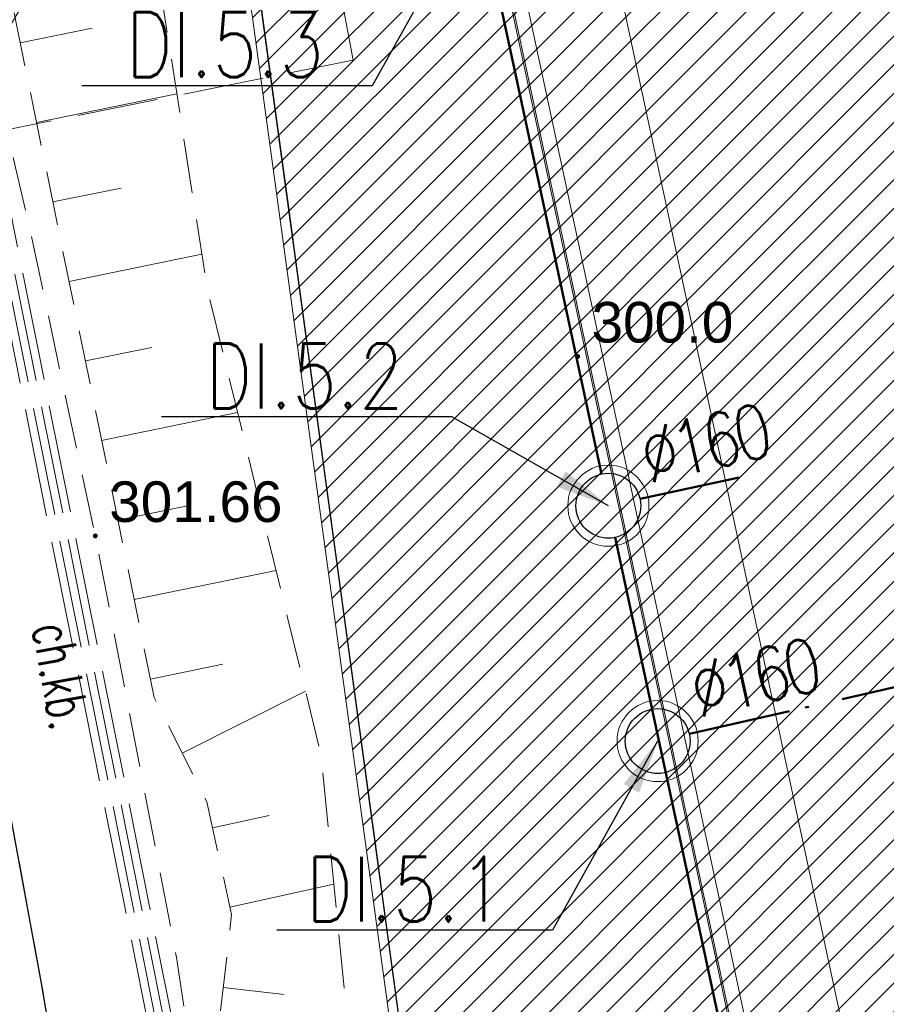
# Model space of a CAD drawing. Header units: metres. Extents: x 6567444 to 13135881, y 5574237 to 11149086.
# Tile 21 of 212: x 6567854 to 6567870, y 5574390 to 5574409. Entities that reach past the tile are written whole.
import ezdxf
from ezdxf.enums import TextEntityAlignment as Align

# ---------------------------------------------------------------- set-up
doc = ezdxf.new("R2010")
doc.units = ezdxf.units.M
for name, pattern in [('_MDCP$0$L_0_03', [1, 0.5, -0.5]), ('_MDCP$0$L_0_04', [1.5, 1, -0.5]), ('_MDCP$0$L_2_50', [2.5, 2, -0.5]), ('_MDCP$1$L_0_06', [2, 1.5, -0.5]), ('DASHED', [19.05, 12.7, -6.35]), ('GE.I.6640.1.468.2024_MDCP_dodatkowe pomiary_12.03.2026$0$L_0_03', [1, 0.5, -0.5]), ('GE.I.6640.1.468.2024_MDCP_dodatkowe pomiary_12.03.2026$0$L_0_04', [1.5, 1, -0.5]), ('GE.I.6640.1.468.2024_MDCP_dodatkowe pomiary_12.03.2026$0$L_0_06', [2, 1.5, -0.5]), ('GE.I.6640.1.468.2024_MDCP_dodatkowe pomiary_12.03.2026$0$L_2_50', [2.5, 2, -0.5])]:
    doc.linetypes.add(name, pattern=pattern)
for name, color, linetype, lineweight in [('_MDCP$0$EGB_DzialkaEwidencyjna', 7, 'Continuous', 18), ('_MDCP$0$EGB_Klasouzytek', 92, 'Continuous', 18), ('_MDCP$0$EGB_KonturUzytkuGruntowego', 92, 'Continuous', 18), ('_MDCP$0$GES_PrzewodElektroenergetyczny_Projektowany', 7, 'Continuous', 18), ('_MDCP$0$GES_PrzewodKanalizacyjny_Projektowany', 7, 'Continuous', 18), ('_MDCP$0$KR_ObiektKarto', 7, 'Continuous', 18), ('_MDCP$0$OT_Komunikacja', 7, 'Continuous', 18), ('_MDCP$0$OT_Skarpa', 7, 'Continuous', 18), ('_MDCP$0$OTRN', 7, 'Continuous', 13), ('_MDCP$0$OTRS', 7, 'Continuous', 13), ('_MDCP$0$OTRS_O', 7, 'Continuous', 20), ('_MDCP$0$Z_GRANICE SPRAWDZONE', 100, 'Continuous', 30), ('_TT_KAN_D', 96, 'Continuous', 50), ('_TT_KAN_D_OPIS_DN', 7, 'Continuous', 30), ('_TT_KAN_D_Opis_PKT_I', 7, 'Continuous', 30), ('_TT_opis', 7, 'Continuous', 25), ('GE.I.6640.1.468.2024_MDCP_dodatkowe pomiary_12.03.2026$0$EGB_DzialkaEwidencyjna', 7, 'Continuous', 18), ('GE.I.6640.1.468.2024_MDCP_dodatkowe pomiary_12.03.2026$0$EGB_Klasouzytek', 92, 'Continuous', 18), ('GE.I.6640.1.468.2024_MDCP_dodatkowe pomiary_12.03.2026$0$EGB_KonturUzytkuGruntowego', 92, 'Continuous', 18), ('GE.I.6640.1.468.2024_MDCP_dodatkowe pomiary_12.03.2026$0$GES_PrzewodElektroenergetyczny_Projektowany', 7, 'Continuous', 18), ('GE.I.6640.1.468.2024_MDCP_dodatkowe pomiary_12.03.2026$0$GES_PrzewodKanalizacyjny_Projektowany', 7, 'Continuous', 18), ('GE.I.6640.1.468.2024_MDCP_dodatkowe pomiary_12.03.2026$0$KR_ObiektKarto', 7, 'Continuous', 18), ('GE.I.6640.1.468.2024_MDCP_dodatkowe pomiary_12.03.2026$0$OT_Komunikacja', 7, 'Continuous', 18), ('GE.I.6640.1.468.2024_MDCP_dodatkowe pomiary_12.03.2026$0$OT_Skarpa', 7, 'Continuous', 18), ('GE.I.6640.1.468.2024_MDCP_dodatkowe pomiary_12.03.2026$0$OTRN', 7, 'Continuous', 13), ('GE.I.6640.1.468.2024_MDCP_dodatkowe pomiary_12.03.2026$0$OTRS', 7, 'Continuous', 13), ('GE.I.6640.1.468.2024_MDCP_dodatkowe pomiary_12.03.2026$0$OTRS_O', 7, 'Continuous', 20), ('GE.I.6640.1.468.2024_MDCP_dodatkowe pomiary_12.03.2026$0$Z_GRANICE SPRAWDZONE', 100, 'Continuous', 30)]:
    doc.layers.add(name, color=color, linetype=linetype, lineweight=lineweight)
for name, color, linetype in [('_MDCP$0$OTRN_O', 7, 'Continuous'), ('FORMA - Arch 01 - PZT 1 Strefy', 7, 'Continuous'), ('GE.I.6640.1.468.2024_MDCP_dodatkowe pomiary_12.03.2026$0$OTRN_O', 7, 'Continuous')]:
    doc.layers.add(name, color=color, linetype=linetype)
doc.styles.add('_MDCP$0$BDOT', font='arial.ttf', dxfattribs={"width": 0.9})
doc.styles.add('_MDCP$0$STANDARD', font='simplex.shx')
doc.styles.add('GE.I.6640.1.468.2024_MDCP_dodatkowe pomiary_12.03.2026$0$BDOT', font='arial.ttf', dxfattribs={"width": 0.9})
doc.styles.add('GE.I.6640.1.468.2024_MDCP_dodatkowe pomiary_12.03.2026$0$STANDARD', font='simplex.shx')
doc.styles.add('pzt_11-06-2015 (2)$0$RomanS', font='romans.shx')
doc.styles.add('ROMANS', font='romans.shx', dxfattribs={"width": 0.9})
doc.styles.get("Standard").update_dxf_attribs({"font": 'arial.ttf'})
doc.dimstyles.new('ISO-25', dxfattribs={"dimtxt": 2.5, "dimasz": 2.5, "dimexe": 1.25, "dimexo": 0.625, "dimtad": 1, "dimtxsty": 'Standard', "dimcen": 2.5, "dimadec": 0, "dimazin": 0, "dimtfac": 1, "dimtmove": 0, "dimatfit": 3, "dimfxl": 1, "dimarcsym": 0})
pattern_1 = [(45, (0, 0), (-0.265165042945, 0.265165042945), [])]

# ---------------------------------------------------------------- blocks, each defined once
blk = doc.blocks.new('_MDCP$0$OTRN')
at = {"layer": '_MDCP$0$OTRN', "color": 0, "const_width": 0.09}
blk.add_lwpolyline([(-0.045, 0, 1), (0.045, 0, 1)], format="xyb", close=True, dxfattribs=at)
at = {"layer": '_MDCP$0$OTRN_O', "color": 0, "style": '_MDCP$0$BDOT'}
blk.add_attdef('RZEDNA', (0.514, 0.515), '', height=1.5, dxfattribs=at)
blk = doc.blocks.new('_MDCP$0$OTRS')
at = {"layer": '_MDCP$0$OTRS', "color": 0, "lineweight": -3, "const_width": 0.09}
blk.add_lwpolyline([(-0.045, 0, 1), (0.045, 0, 1)], format="xyb", close=True, dxfattribs=at)
at = {"layer": '_MDCP$0$OTRS_O', "color": 0, "style": '_MDCP$0$BDOT'}
blk.add_attdef('RZEDNA', (0.514, 0.515), '', height=1.5, dxfattribs=at)
blk = doc.blocks.new('_MDCP')
at = {"layer": '_MDCP$0$EGB_DzialkaEwidencyjna', "linetype": 'CONTINUOUS', "lineweight": 18}
for p, q in [((6567849.51, 5574552.26), (6567921.55, 5574569.11)), ((6567921.55, 5574569.11), (6567946.41, 5574443.1)), ((6567830.11, 5574547.72), (6567849.51, 5574552.26)), ((6567829, 5574518.49), (6567830.11, 5574547.72)), ((6567851.37, 5574441.53), (6567829, 5574518.49)), ((6567946.41, 5574443.1), (6567945.87, 5574426.93)), ((6567857.95, 5574413.39), (6567851.37, 5574441.53)), ((6567945.87, 5574426.93), (6567941.78, 5574411.28)), ((6567864.17, 5574367.81), (6567857.95, 5574413.39)), ((6567941.78, 5574411.28), (6567926.87, 5574389.48)), ((6567926.87, 5574389.48), (6567903.73, 5574376.76)), ((6567903.73, 5574376.76), (6567864.17, 5574367.81))]:
    blk.add_line(p, q, dxfattribs=at)
at = {"layer": '_MDCP$0$EGB_DzialkaEwidencyjna', "linetype": 'Continuous', "lineweight": 18}
blk.add_line((6567857.984, 5574413.142), (6567864.136, 5574368.058), dxfattribs=at)
at = {"layer": '_MDCP$0$EGB_Klasouzytek', "lineweight": 18}
blk.add_lwpolyline([(6567903.73, 5574376.76), (6567864.17, 5574367.81), (6567857.95, 5574413.39), (6567851.37, 5574441.53), (6567829, 5574518.49), (6567830.11, 5574547.72), (6567849.51, 5574552.26), (6567921.55, 5574569.11), (6567946.41, 5574443.1), (6567945.87, 5574426.93), (6567941.78, 5574411.28), (6567926.87, 5574389.48)], close=True, dxfattribs=at)
blk.add_lwpolyline([(6567843.288, 5574339.738), (6567840.22, 5574379.37), (6567837.97, 5574408.39), (6567824.54, 5574464.39), (6567815.07, 5574503.11), (6567813.39, 5574510.85), (6567812.91, 5574512.76), (6567809.64, 5574533.63), (6567810.66, 5574545.93), (6567811.96, 5574548.85), (6567814.7, 5574549.3), (6567819.81, 5574551.02), (6567841.64, 5574556.2), (6567848.19, 5574557.83), (6567849.51, 5574552.26), (6567830.11, 5574547.72), (6567829, 5574518.49), (6567851.37, 5574441.53), (6567857.95, 5574413.39), (6567862.49, 5574380.1), (6567864.17, 5574367.81), (6567869.98, 5574345.11), (6567862.17, 5574342.99), (6567862.141, 5574342.197)], dxfattribs=at)
at = {"layer": '_MDCP$0$EGB_KonturUzytkuGruntowego', "linetype": '_MDCP$0$L_0_03', "lineweight": 18, "flags": 128}
blk.add_lwpolyline([(6567864.17, 5574367.81), (6567862.49, 5574380.1), (6567857.95, 5574413.39), (6567851.37, 5574441.53), (6567829, 5574518.49), (6567830.11, 5574547.72), (6567849.51, 5574552.26), (6567921.55, 5574569.11), (6567946.41, 5574443.1), (6567945.87, 5574426.93), (6567941.78, 5574411.28), (6567926.87, 5574389.48), (6567903.73, 5574376.76)], close=True, dxfattribs=at)
at = {"layer": '_MDCP$0$EGB_KonturUzytkuGruntowego', "linetype": '_MDCP$0$L_0_03', "lineweight": 18}
blk.add_lwpolyline([(6567843.288, 5574339.738), (6567840.22, 5574379.37), (6567837.97, 5574408.39), (6567824.54, 5574464.39), (6567815.07, 5574503.11), (6567813.39, 5574510.85), (6567812.91, 5574512.76), (6567809.64, 5574533.63), (6567810.66, 5574545.93), (6567811.96, 5574548.85), (6567814.7, 5574549.3), (6567819.81, 5574551.02), (6567841.64, 5574556.2), (6567848.19, 5574557.83), (6567849.51, 5574552.26), (6567830.11, 5574547.72), (6567829, 5574518.49), (6567851.37, 5574441.53), (6567857.95, 5574413.39), (6567862.49, 5574380.1), (6567864.17, 5574367.81), (6567869.98, 5574345.11), (6567862.17, 5574342.99), (6567862.141, 5574342.197)], dxfattribs=at)
at = {"layer": '_MDCP$0$GES_PrzewodElektroenergetyczny_Projektowany', "color": 1, "linetype": '_MDCP$0$L_2_50', "lineweight": 18}
for points in [[(6567863.28, 5574345.6), (6567861.17, 5574363.95), (6567859.7, 5574369.91), (6567857.85, 5574384.71), (6567853.27, 5574407.6), (6567857.07, 5574413.91), (6567851.02, 5574440.09), (6567845.91, 5574440.13), (6567840.48, 5574462.92)], [(6567863.44, 5574345.55), (6567861.32, 5574363.97), (6567859.85, 5574369.93), (6567858, 5574384.73), (6567853.42, 5574407.58), (6567857.22, 5574413.88), (6567851.14, 5574440.24), (6567846.03, 5574440.28), (6567840.62, 5574462.96)], [(6567862.97, 5574345.7), (6567860.87, 5574363.89), (6567859.4, 5574369.85), (6567857.55, 5574384.66), (6567852.95, 5574407.66), (6567856.75, 5574413.96), (6567850.78, 5574439.79), (6567845.68, 5574439.84), (6567840.19, 5574462.85)], [(6567863.13, 5574345.65), (6567861.02, 5574363.92), (6567859.55, 5574369.88), (6567857.7, 5574384.68), (6567853.11, 5574407.63), (6567856.91, 5574413.93), (6567850.9, 5574439.94), (6567845.79, 5574439.99), (6567840.33, 5574462.89)]]:
    blk.add_lwpolyline(points, dxfattribs=at)
at = {"layer": '_MDCP$0$GES_PrzewodKanalizacyjny_Projektowany', "color": 36, "linetype": '_MDCP$1$L_0_06', "lineweight": 18}
blk.add_lwpolyline([(6567823.812, 5574400.465), (6567860.28, 5574407.79), (6567858.51, 5574417.11), (6567853.81, 5574438.77), (6567849.74, 5574436.53)], dxfattribs=at)
at = {"layer": '_MDCP$0$KR_ObiektKarto', "linetype": 'Continuous', "lineweight": 18, "flags": 128}
for points in [[(6567854.122, 5574408.106), (6567855.453, 5574408.378)], [(6567854.423, 5574406.636), (6567857.016, 5574407.168)], [(6567854.724, 5574405.167), (6567855.986, 5574405.425)], [(6567855.025, 5574403.697), (6567857.481, 5574404.201)], [(6567855.326, 5574402.228), (6567856.555, 5574402.48)], [(6567855.627, 5574400.758), (6567858.141, 5574401.273)], [(6567855.928, 5574399.289), (6567857.213, 5574399.552)], [(6567856.229, 5574397.819), (6567858.853, 5574398.357)], [(6567856.53, 5574396.35), (6567857.87, 5574396.624)], [(6567857.118, 5574394.98), (6567859.398, 5574396.126)], [(6567857.676, 5574393.599), (6567858.723, 5574393.83)], [(6567858, 5574392.134), (6567859.919, 5574392.558)], [(6567857.875, 5574390.646), (6567859.005, 5574390.517)]]:
    blk.add_lwpolyline(points, dxfattribs=at)
at = {"layer": '_MDCP$0$OT_Komunikacja', "color": 7, "linetype": 'Continuous', "lineweight": 25, "flags": 128}
blk.add_lwpolyline([(6567856.09, 5574372.83), (6567857, 5574372.9), (6567856.31, 5574378.9), (6567855.79, 5574382.87), (6567855.18, 5574386.83), (6567854.51, 5574390.76), (6567853.78, 5574394.71), (6567853.05, 5574398.63), (6567852.19, 5574402.6), (6567849.76, 5574413.26), (6567845.96, 5574431.22), (6567840.92, 5574450.67), (6567838.96, 5574456.25)], dxfattribs=at)
at = {"layer": '_MDCP$0$OT_Komunikacja', "color": 7, "linetype": '_MDCP$0$L_0_04', "lineweight": 18, "flags": 128}
blk.add_lwpolyline([(6567947.515, 5574455.698), (6567948.396, 5574450.424), (6567948.648, 5574448.732), (6567948.975, 5574446.476), (6567949.265, 5574444.281), (6567949.478, 5574440.508), (6567949.478, 5574438.827), (6567949.548, 5574436.345), (6567949.466, 5574434.494), (6567949.331, 5574431.506), (6567949.013, 5574428.567), (6567948.397, 5574424.452), (6567947.845, 5574421.592), (6567946.958, 5574417.848), (6567946.194, 5574415.206), (6567944.955, 5574411.463), (6567944.22, 5574409.565), (6567943.335, 5574407.431), (6567941.896, 5574404.446), (6567940.723, 5574402.331), (6567939.781, 5574400.677), (6567938.516, 5574398.665), (6567936.744, 5574396.084), (6567934.465, 5574393.243), (6567932.327, 5574390.844), (6567928.971, 5574387.543), (6567926.7, 5574385.54), (6567925.032, 5574384.195), (6567923.337, 5574382.935), (6567920.797, 5574381.179), (6567917.606, 5574379.366), (6567914.527, 5574377.737), (6567911.816, 5574376.502), (6567909.558, 5574375.579), (6567907.269, 5574374.816), (6567903.606, 5574373.672), (6567899.382, 5574372.528), (6567894.891, 5574371.274), (6567878.894, 5574366.917), (6567867.949, 5574363.87), (6567863.154, 5574362.61), (6567857.11, 5574361.35), (6567856.863, 5574364.456), (6567856.582, 5574368.039), (6567856.09, 5574372.83), (6567857, 5574372.9), (6567856.31, 5574378.9), (6567855.79, 5574382.87), (6567855.18, 5574386.83), (6567854.51, 5574390.76), (6567853.78, 5574394.71), (6567853.05, 5574398.63), (6567852.19, 5574402.6), (6567849.76, 5574413.26), (6567849.89, 5574414.22), (6567851.83, 5574414.67), (6567851.37, 5574416.66), (6567854.58, 5574417.42), (6567850.88, 5574432.39), (6567845.96, 5574431.22), (6567840.92, 5574450.67), (6567838.96, 5574456.25), (6567831.07, 5574490.06), (6567830.27, 5574495.98), (6567829, 5574501.83), (6567827.92, 5574506.7), (6567826.86, 5574511.56), (6567826.08, 5574515.52), (6567825.4, 5574519.47), (6567824.95, 5574522.44), (6567824.5, 5574526.43), (6567824.25, 5574529.43), (6567824.08, 5574532.42), (6567824.01, 5574536.4), (6567824.25, 5574539.41), (6567825.44, 5574545.29), (6567826.09, 5574547.18), (6567826.92, 5574548.98), (6567827.87, 5574550.71), (6567829, 5574552.37), (6567849.24, 5574556.86), (6567847.84, 5574562.43), (6567850.42, 5574563.07), (6567851, 5574562.82), (6567857.08, 5574558.64), (6567878.36, 5574563.51), (6567907.32, 5574570.28), (6567907.73, 5574567.88), (6567878.94, 5574561.2), (6567857.62, 5574556.33), (6567833.07, 5574550.68), (6567832.17, 5574550.48), (6567830.79, 5574549.8), (6567829.67, 5574548.79), (6567828.68, 5574547.02), (6567827.68, 5574544.22), (6567827.06, 5574541.37), (6567826.61, 5574538.33), (6567826.47, 5574535.3), (6567826.62, 5574531.27), (6567826.93, 5574527.32), (6567827.29, 5574523.8), (6567827.81, 5574520.34), (6567828.64, 5574515.44), (6567829.22, 5574512.47), (6567831.34, 5574502.7), (6567832, 5574502.04), (6567832.86, 5574501.86), (6567835.48, 5574490.39), (6567838.69, 5574476.72), (6567840.94, 5574477.22), (6567842.1, 5574472.29), (6567839.84, 5574471.76), (6567843.24, 5574457.14), (6567846.41, 5574443.89), (6567846.82, 5574442.27), (6567847.04, 5574441.61), (6567847.42, 5574441.08), (6567847.97, 5574440.71), (6567848.63, 5574440.56), (6567849.32, 5574440.61), (6567851.19, 5574441.04), (6567854.02, 5574429.39), (6567857.72, 5574414.07), (6567855.38, 5574413.53), (6567854.43, 5574412.7), (6567853.63, 5574411.68), (6567853.17, 5574410.72), (6567853.12, 5574409.71), (6567854.26, 5574404.84), (6567855.51, 5574399), (6567857.01, 5574391.2), (6567857.79, 5574386.18), (6567858.35, 5574382.21), (6567859.02, 5574377.27), (6567859.909, 5574368.887), (6567860.055, 5574367.78), (6567860.402, 5574366.895), (6567861.348, 5574365.757), (6567862.743, 5574365.112), (6567863.812, 5574364.983), (6567864.873, 5574365.082), (6567875.385, 5574368.045), (6567887.169, 5574371.344), (6567894.86, 5574373.433), (6567904.193, 5574375.979), (6567909.986, 5574377.842), (6567913.714, 5574379.575), (6567916.29, 5574380.93), (6567919.833, 5574382.929), (6567921.94, 5574384.465), (6567924.837, 5574386.597), (6567926.974, 5574388.488), (6567928.91, 5574390.273), (6567932.797, 5574394.443), (6567936.263, 5574399.014), (6567938.789, 5574403.047), (6567940.719, 5574406.619), (6567942.6, 5574410.97), (6567944.237, 5574415.951), (6567945.095, 5574418.932), (6567946.005, 5574422.667), (6567946.916, 5574428.255), (6567947.357, 5574433.537), (6567947.446, 5574438.626), (6567947.184, 5574444.294), (6567946.685, 5574448.233), (6567946.054, 5574452.175), (6567945.029, 5574458.386), (6567942.856, 5574469.729), (6567945.871, 5574465.435)], close=True, dxfattribs=at)
at = {"layer": '_MDCP$0$OT_Skarpa', "color": 7, "linetype": '_MDCP$0$L_0_04', "lineweight": 18, "flags": 128}
blk.add_lwpolyline([(6567836.9, 5574495.68), (6567838.52, 5574491.11), (6567840.59, 5574480.86), (6567843.46, 5574480.36), (6567848.13, 5574462.83), (6567851.9, 5574444.67), (6567858.01, 5574426.68), (6567860.79, 5574412.31), (6567856.48, 5574410.59), (6567857.58, 5574403.57), (6567859.68, 5574394.97), (6567860.62, 5574385.5), (6567861.58, 5574370.45), (6567862.01, 5574368.01), (6567863.53, 5574367.38), (6567863.13, 5574366), (6567861.59, 5574366.75), (6567860.54, 5574368.19), (6567859.27, 5574379.76), (6567857.79, 5574389.9), (6567858.03, 5574392), (6567857.57, 5574394.08), (6567856.6, 5574396.01), (6567853.99, 5574408.75), (6567853.94, 5574410.45), (6567854.9, 5574412.03), (6567856.04, 5574412.96), (6567858.35, 5574413.64), (6567855.26, 5574426.79), (6567851.62, 5574441.38), (6567849.42, 5574443.2), (6567847.4, 5574447.15), (6567844.89, 5574462.43), (6567841.18, 5574478.32), (6567838.55, 5574479.72), (6567836.83, 5574487.4), (6567833.76, 5574501.75)], close=True, dxfattribs=at)
at = {"layer": '_MDCP$0$Z_GRANICE SPRAWDZONE', "linetype": 'ByBlock', "flags": 128}
blk.add_lwpolyline([(6567830.11, 5574547.72), (6567849.531, 5574552.262), (6567921.55, 5574569.11), (6567946.41, 5574443.1), (6567945.87, 5574426.93), (6567941.769, 5574411.258), (6567926.87, 5574389.48), (6567903.73, 5574376.76), (6567864.17, 5574367.81), (6567857.95, 5574413.39), (6567851.37, 5574441.53), (6567829, 5574518.49), (6567830.11, 5574547.72)], dxfattribs=at)
at = {"layer": '_MDCP$0$OTRN', "color": 14, "xscale": 0.5, "yscale": 0.5, "zscale": 0.5}
blk.add_blockref('_MDCP$0$OTRN', (6567864.432, 5574402.312, 300.049), dxfattribs=at).add_auto_attribs({'RZEDNA': '300.0'})
at = {"layer": '_MDCP$0$OTRS', "xscale": 0.5, "yscale": 0.5, "zscale": 0.5}
blk.add_blockref('_MDCP$0$OTRS', (6567855.51, 5574398.995, 301.656), dxfattribs=at).add_auto_attribs({'RZEDNA': '301.66'})
at = {"layer": '_MDCP$0$OT_Komunikacja', "color": 7, "lineweight": 15, "style": '_MDCP$0$STANDARD', "width": 0.66}
blk.add_text('ch.kb.', height=0.75, rotation=280.2, dxfattribs=at).set_placement((6567854.88, 5574396.41), align=Align.MIDDLE_CENTER)
blk = doc.blocks.new('GE.I.6640.1.468.2024_MDCP_dodatkowe pomiary_12.03.2026$0$OTRN')
at = {"layer": 'GE.I.6640.1.468.2024_MDCP_dodatkowe pomiary_12.03.2026$0$OTRN', "color": 0, "const_width": 0.09}
blk.add_lwpolyline([(-0.045, 0, 1), (0.045, 0, 1)], format="xyb", close=True, dxfattribs=at)
at = {"layer": 'GE.I.6640.1.468.2024_MDCP_dodatkowe pomiary_12.03.2026$0$OTRN_O', "color": 0, "style": 'GE.I.6640.1.468.2024_MDCP_dodatkowe pomiary_12.03.2026$0$BDOT'}
blk.add_attdef('RZEDNA', (0.514, 0.515), '', height=1.5, dxfattribs=at)
blk = doc.blocks.new('GE.I.6640.1.468.2024_MDCP_dodatkowe pomiary_12.03.2026$0$OTRS')
at = {"layer": 'GE.I.6640.1.468.2024_MDCP_dodatkowe pomiary_12.03.2026$0$OTRS', "color": 0, "lineweight": -3, "const_width": 0.09}
blk.add_lwpolyline([(-0.045, 0, 1), (0.045, 0, 1)], format="xyb", close=True, dxfattribs=at)
at = {"layer": 'GE.I.6640.1.468.2024_MDCP_dodatkowe pomiary_12.03.2026$0$OTRS_O', "color": 0, "style": 'GE.I.6640.1.468.2024_MDCP_dodatkowe pomiary_12.03.2026$0$BDOT'}
blk.add_attdef('RZEDNA', (0.514, 0.515), '', height=1.5, dxfattribs=at)
blk = doc.blocks.new('GE.I.6640.1.468.2024_MDCP_dodatkowe pomiary_12.03.2026')
at = {"layer": 'GE.I.6640.1.468.2024_MDCP_dodatkowe pomiary_12.03.2026$0$EGB_DzialkaEwidencyjna', "linetype": 'CONTINUOUS', "lineweight": 18}
for p, q in [((6567849.51, 5574552.26), (6567921.55, 5574569.11)), ((6567921.55, 5574569.11), (6567946.41, 5574443.1)), ((6567830.11, 5574547.72), (6567849.51, 5574552.26)), ((6567829, 5574518.49), (6567830.11, 5574547.72)), ((6567851.37, 5574441.53), (6567829, 5574518.49)), ((6567946.41, 5574443.1), (6567945.87, 5574426.93)), ((6567857.95, 5574413.39), (6567851.37, 5574441.53)), ((6567945.87, 5574426.93), (6567941.78, 5574411.28)), ((6567864.17, 5574367.81), (6567857.95, 5574413.39)), ((6567941.78, 5574411.28), (6567926.87, 5574389.48)), ((6567926.87, 5574389.48), (6567903.73, 5574376.76)), ((6567903.73, 5574376.76), (6567864.17, 5574367.81))]:
    blk.add_line(p, q, dxfattribs=at)
at = {"layer": 'GE.I.6640.1.468.2024_MDCP_dodatkowe pomiary_12.03.2026$0$EGB_DzialkaEwidencyjna', "linetype": 'Continuous', "lineweight": 18}
blk.add_line((6567857.984, 5574413.142), (6567864.136, 5574368.058), dxfattribs=at)
at = {"layer": 'GE.I.6640.1.468.2024_MDCP_dodatkowe pomiary_12.03.2026$0$EGB_Klasouzytek', "lineweight": 18}
blk.add_lwpolyline([(6567903.73, 5574376.76), (6567864.17, 5574367.81), (6567857.95, 5574413.39), (6567851.37, 5574441.53), (6567829, 5574518.49), (6567830.11, 5574547.72), (6567849.51, 5574552.26), (6567921.55, 5574569.11), (6567946.41, 5574443.1), (6567945.87, 5574426.93), (6567941.78, 5574411.28), (6567926.87, 5574389.48)], close=True, dxfattribs=at)
blk.add_lwpolyline([(6567843.288, 5574339.738), (6567840.22, 5574379.37), (6567837.97, 5574408.39), (6567824.54, 5574464.39), (6567815.07, 5574503.11), (6567813.39, 5574510.85), (6567812.91, 5574512.76), (6567809.64, 5574533.63), (6567810.66, 5574545.93), (6567811.96, 5574548.85), (6567814.7, 5574549.3), (6567819.81, 5574551.02), (6567841.64, 5574556.2), (6567848.19, 5574557.83), (6567849.51, 5574552.26), (6567830.11, 5574547.72), (6567829, 5574518.49), (6567851.37, 5574441.53), (6567857.95, 5574413.39), (6567862.49, 5574380.1), (6567864.17, 5574367.81), (6567869.98, 5574345.11), (6567862.17, 5574342.99), (6567862.141, 5574342.197)], dxfattribs=at)
at = {"layer": 'GE.I.6640.1.468.2024_MDCP_dodatkowe pomiary_12.03.2026$0$EGB_KonturUzytkuGruntowego', "linetype": 'GE.I.6640.1.468.2024_MDCP_dodatkowe pomiary_12.03.2026$0$L_0_03', "lineweight": 18, "flags": 128}
blk.add_lwpolyline([(6567864.17, 5574367.81), (6567862.49, 5574380.1), (6567857.95, 5574413.39), (6567851.37, 5574441.53), (6567829, 5574518.49), (6567830.11, 5574547.72), (6567849.51, 5574552.26), (6567921.55, 5574569.11), (6567946.41, 5574443.1), (6567945.87, 5574426.93), (6567941.78, 5574411.28), (6567926.87, 5574389.48), (6567903.73, 5574376.76)], close=True, dxfattribs=at)
at = {"layer": 'GE.I.6640.1.468.2024_MDCP_dodatkowe pomiary_12.03.2026$0$EGB_KonturUzytkuGruntowego', "linetype": 'GE.I.6640.1.468.2024_MDCP_dodatkowe pomiary_12.03.2026$0$L_0_03', "lineweight": 18}
blk.add_lwpolyline([(6567843.288, 5574339.738), (6567840.22, 5574379.37), (6567837.97, 5574408.39), (6567824.54, 5574464.39), (6567815.07, 5574503.11), (6567813.39, 5574510.85), (6567812.91, 5574512.76), (6567809.64, 5574533.63), (6567810.66, 5574545.93), (6567811.96, 5574548.85), (6567814.7, 5574549.3), (6567819.81, 5574551.02), (6567841.64, 5574556.2), (6567848.19, 5574557.83), (6567849.51, 5574552.26), (6567830.11, 5574547.72), (6567829, 5574518.49), (6567851.37, 5574441.53), (6567857.95, 5574413.39), (6567862.49, 5574380.1), (6567864.17, 5574367.81), (6567869.98, 5574345.11), (6567862.17, 5574342.99), (6567862.141, 5574342.197)], dxfattribs=at)
at = {"layer": 'GE.I.6640.1.468.2024_MDCP_dodatkowe pomiary_12.03.2026$0$GES_PrzewodElektroenergetyczny_Projektowany', "color": 1, "linetype": 'GE.I.6640.1.468.2024_MDCP_dodatkowe pomiary_12.03.2026$0$L_2_50', "lineweight": 18}
for points in [[(6567863.28, 5574345.6), (6567861.17, 5574363.95), (6567859.7, 5574369.91), (6567857.85, 5574384.71), (6567853.27, 5574407.6), (6567857.07, 5574413.91), (6567851.02, 5574440.09), (6567845.91, 5574440.13), (6567840.48, 5574462.92)], [(6567863.44, 5574345.55), (6567861.32, 5574363.97), (6567859.85, 5574369.93), (6567858, 5574384.73), (6567853.42, 5574407.58), (6567857.22, 5574413.88), (6567851.14, 5574440.24), (6567846.03, 5574440.28), (6567840.62, 5574462.96)], [(6567862.97, 5574345.7), (6567860.87, 5574363.89), (6567859.4, 5574369.85), (6567857.55, 5574384.66), (6567852.95, 5574407.66), (6567856.75, 5574413.96), (6567850.78, 5574439.79), (6567845.68, 5574439.84), (6567840.19, 5574462.85)], [(6567863.13, 5574345.65), (6567861.02, 5574363.92), (6567859.55, 5574369.88), (6567857.7, 5574384.68), (6567853.11, 5574407.63), (6567856.91, 5574413.93), (6567850.9, 5574439.94), (6567845.79, 5574439.99), (6567840.33, 5574462.89)]]:
    blk.add_lwpolyline(points, dxfattribs=at)
at = {"layer": 'GE.I.6640.1.468.2024_MDCP_dodatkowe pomiary_12.03.2026$0$GES_PrzewodKanalizacyjny_Projektowany', "color": 36, "linetype": 'GE.I.6640.1.468.2024_MDCP_dodatkowe pomiary_12.03.2026$0$L_0_06', "lineweight": 18}
blk.add_lwpolyline([(6567823.812, 5574400.465), (6567860.28, 5574407.79), (6567858.51, 5574417.11), (6567853.81, 5574438.77), (6567849.74, 5574436.53)], dxfattribs=at)
at = {"layer": 'GE.I.6640.1.468.2024_MDCP_dodatkowe pomiary_12.03.2026$0$KR_ObiektKarto', "linetype": 'Continuous', "lineweight": 18, "flags": 128}
for points in [[(6567854.122, 5574408.106), (6567855.453, 5574408.378)], [(6567854.423, 5574406.636), (6567857.016, 5574407.168)], [(6567854.724, 5574405.167), (6567855.986, 5574405.425)], [(6567855.025, 5574403.697), (6567857.481, 5574404.201)], [(6567855.326, 5574402.228), (6567856.555, 5574402.48)], [(6567855.627, 5574400.758), (6567858.141, 5574401.273)], [(6567855.928, 5574399.289), (6567857.213, 5574399.552)], [(6567856.229, 5574397.819), (6567858.853, 5574398.357)], [(6567856.53, 5574396.35), (6567857.87, 5574396.624)], [(6567857.118, 5574394.98), (6567859.398, 5574396.126)], [(6567857.676, 5574393.599), (6567858.723, 5574393.83)], [(6567858, 5574392.134), (6567859.919, 5574392.558)], [(6567857.875, 5574390.646), (6567859.005, 5574390.517)]]:
    blk.add_lwpolyline(points, dxfattribs=at)
at = {"layer": 'GE.I.6640.1.468.2024_MDCP_dodatkowe pomiary_12.03.2026$0$OT_Komunikacja', "color": 7, "linetype": 'Continuous', "lineweight": 25, "flags": 128}
blk.add_lwpolyline([(6567856.09, 5574372.83), (6567857, 5574372.9), (6567856.31, 5574378.9), (6567855.79, 5574382.87), (6567855.18, 5574386.83), (6567854.51, 5574390.76), (6567853.78, 5574394.71), (6567853.05, 5574398.63), (6567852.19, 5574402.6), (6567849.76, 5574413.26), (6567845.96, 5574431.22), (6567840.92, 5574450.67), (6567838.96, 5574456.25)], dxfattribs=at)
at = {"layer": 'GE.I.6640.1.468.2024_MDCP_dodatkowe pomiary_12.03.2026$0$OT_Komunikacja', "color": 7, "linetype": 'GE.I.6640.1.468.2024_MDCP_dodatkowe pomiary_12.03.2026$0$L_0_04', "lineweight": 18, "flags": 128}
blk.add_lwpolyline([(6567947.515, 5574455.698), (6567948.396, 5574450.424), (6567948.648, 5574448.732), (6567948.975, 5574446.476), (6567949.265, 5574444.281), (6567949.478, 5574440.508), (6567949.478, 5574438.827), (6567949.548, 5574436.345), (6567949.466, 5574434.494), (6567949.331, 5574431.506), (6567949.013, 5574428.567), (6567948.397, 5574424.452), (6567947.845, 5574421.592), (6567946.958, 5574417.848), (6567946.194, 5574415.206), (6567944.955, 5574411.463), (6567944.22, 5574409.565), (6567943.335, 5574407.431), (6567941.896, 5574404.446), (6567940.723, 5574402.331), (6567939.781, 5574400.677), (6567938.516, 5574398.665), (6567936.744, 5574396.084), (6567934.465, 5574393.243), (6567932.327, 5574390.844), (6567928.971, 5574387.543), (6567926.7, 5574385.54), (6567925.032, 5574384.195), (6567923.337, 5574382.935), (6567920.797, 5574381.179), (6567917.606, 5574379.366), (6567914.527, 5574377.737), (6567911.816, 5574376.502), (6567909.558, 5574375.579), (6567907.269, 5574374.816), (6567903.606, 5574373.672), (6567899.382, 5574372.528), (6567894.891, 5574371.274), (6567878.894, 5574366.917), (6567867.949, 5574363.87), (6567863.154, 5574362.61), (6567857.11, 5574361.35), (6567856.863, 5574364.456), (6567856.582, 5574368.039), (6567856.09, 5574372.83), (6567857, 5574372.9), (6567856.31, 5574378.9), (6567855.79, 5574382.87), (6567855.18, 5574386.83), (6567854.51, 5574390.76), (6567853.78, 5574394.71), (6567853.05, 5574398.63), (6567852.19, 5574402.6), (6567849.76, 5574413.26), (6567849.89, 5574414.22), (6567851.83, 5574414.67), (6567851.37, 5574416.66), (6567854.58, 5574417.42), (6567850.88, 5574432.39), (6567845.96, 5574431.22), (6567840.92, 5574450.67), (6567838.96, 5574456.25), (6567831.07, 5574490.06), (6567830.27, 5574495.98), (6567829, 5574501.83), (6567827.92, 5574506.7), (6567826.86, 5574511.56), (6567826.08, 5574515.52), (6567825.4, 5574519.47), (6567824.95, 5574522.44), (6567824.5, 5574526.43), (6567824.25, 5574529.43), (6567824.08, 5574532.42), (6567824.01, 5574536.4), (6567824.25, 5574539.41), (6567825.44, 5574545.29), (6567826.09, 5574547.18), (6567826.92, 5574548.98), (6567827.87, 5574550.71), (6567829, 5574552.37), (6567849.24, 5574556.86), (6567847.84, 5574562.43), (6567850.42, 5574563.07), (6567851, 5574562.82), (6567857.08, 5574558.64), (6567878.36, 5574563.51), (6567907.32, 5574570.28), (6567907.73, 5574567.88), (6567878.94, 5574561.2), (6567857.62, 5574556.33), (6567833.07, 5574550.68), (6567832.17, 5574550.48), (6567830.79, 5574549.8), (6567829.67, 5574548.79), (6567828.68, 5574547.02), (6567827.68, 5574544.22), (6567827.06, 5574541.37), (6567826.61, 5574538.33), (6567826.47, 5574535.3), (6567826.62, 5574531.27), (6567826.93, 5574527.32), (6567827.29, 5574523.8), (6567827.81, 5574520.34), (6567828.64, 5574515.44), (6567829.22, 5574512.47), (6567831.34, 5574502.7), (6567832, 5574502.04), (6567832.86, 5574501.86), (6567835.48, 5574490.39), (6567838.69, 5574476.72), (6567840.94, 5574477.22), (6567842.1, 5574472.29), (6567839.84, 5574471.76), (6567843.24, 5574457.14), (6567846.41, 5574443.89), (6567846.82, 5574442.27), (6567847.04, 5574441.61), (6567847.42, 5574441.08), (6567847.97, 5574440.71), (6567848.63, 5574440.56), (6567849.32, 5574440.61), (6567851.19, 5574441.04), (6567854.02, 5574429.39), (6567857.72, 5574414.07), (6567855.38, 5574413.53), (6567854.43, 5574412.7), (6567853.63, 5574411.68), (6567853.17, 5574410.72), (6567853.12, 5574409.71), (6567854.26, 5574404.84), (6567855.51, 5574399), (6567857.01, 5574391.2), (6567857.79, 5574386.18), (6567858.35, 5574382.21), (6567859.02, 5574377.27), (6567859.909, 5574368.887), (6567860.055, 5574367.78), (6567860.402, 5574366.895), (6567861.348, 5574365.757), (6567862.743, 5574365.112), (6567863.812, 5574364.983), (6567864.873, 5574365.082), (6567875.385, 5574368.045), (6567887.169, 5574371.344), (6567894.86, 5574373.433), (6567904.193, 5574375.979), (6567909.986, 5574377.842), (6567913.714, 5574379.575), (6567916.29, 5574380.93), (6567919.833, 5574382.929), (6567921.94, 5574384.465), (6567924.837, 5574386.597), (6567926.974, 5574388.488), (6567928.91, 5574390.273), (6567932.797, 5574394.443), (6567936.263, 5574399.014), (6567938.789, 5574403.047), (6567940.719, 5574406.619), (6567942.6, 5574410.97), (6567944.237, 5574415.951), (6567945.095, 5574418.932), (6567946.005, 5574422.667), (6567946.916, 5574428.255), (6567947.357, 5574433.537), (6567947.446, 5574438.626), (6567947.184, 5574444.294), (6567946.685, 5574448.233), (6567946.054, 5574452.175), (6567945.029, 5574458.386), (6567942.856, 5574469.729), (6567945.871, 5574465.435)], close=True, dxfattribs=at)
at = {"layer": 'GE.I.6640.1.468.2024_MDCP_dodatkowe pomiary_12.03.2026$0$OT_Skarpa', "color": 7, "linetype": 'GE.I.6640.1.468.2024_MDCP_dodatkowe pomiary_12.03.2026$0$L_0_04', "lineweight": 18, "flags": 128}
blk.add_lwpolyline([(6567836.9, 5574495.68), (6567838.52, 5574491.11), (6567840.59, 5574480.86), (6567843.46, 5574480.36), (6567848.13, 5574462.83), (6567851.9, 5574444.67), (6567858.01, 5574426.68), (6567860.79, 5574412.31), (6567856.48, 5574410.59), (6567857.58, 5574403.57), (6567859.68, 5574394.97), (6567860.62, 5574385.5), (6567861.58, 5574370.45), (6567862.01, 5574368.01), (6567863.53, 5574367.38), (6567863.13, 5574366), (6567861.59, 5574366.75), (6567860.54, 5574368.19), (6567859.27, 5574379.76), (6567857.79, 5574389.9), (6567858.03, 5574392), (6567857.57, 5574394.08), (6567856.6, 5574396.01), (6567853.99, 5574408.75), (6567853.94, 5574410.45), (6567854.9, 5574412.03), (6567856.04, 5574412.96), (6567858.35, 5574413.64), (6567855.26, 5574426.79), (6567851.62, 5574441.38), (6567849.42, 5574443.2), (6567847.4, 5574447.15), (6567844.89, 5574462.43), (6567841.18, 5574478.32), (6567838.55, 5574479.72), (6567836.83, 5574487.4), (6567833.76, 5574501.75)], close=True, dxfattribs=at)
at = {"layer": 'GE.I.6640.1.468.2024_MDCP_dodatkowe pomiary_12.03.2026$0$Z_GRANICE SPRAWDZONE', "linetype": 'ByBlock', "flags": 128}
blk.add_lwpolyline([(6567830.11, 5574547.72), (6567849.531, 5574552.262), (6567921.55, 5574569.11), (6567946.41, 5574443.1), (6567945.87, 5574426.93), (6567941.769, 5574411.258), (6567926.87, 5574389.48), (6567903.73, 5574376.76), (6567864.17, 5574367.81), (6567857.95, 5574413.39), (6567851.37, 5574441.53), (6567829, 5574518.49), (6567830.11, 5574547.72)], dxfattribs=at)
at = {"layer": 'GE.I.6640.1.468.2024_MDCP_dodatkowe pomiary_12.03.2026$0$OTRN', "color": 14, "xscale": 0.5, "yscale": 0.5, "zscale": 0.5}
blk.add_blockref('GE.I.6640.1.468.2024_MDCP_dodatkowe pomiary_12.03.2026$0$OTRN', (6567864.432, 5574402.312, 300.049), dxfattribs=at).add_auto_attribs({'RZEDNA': '300.0'})
at = {"layer": 'GE.I.6640.1.468.2024_MDCP_dodatkowe pomiary_12.03.2026$0$OTRS', "xscale": 0.5, "yscale": 0.5, "zscale": 0.5}
blk.add_blockref('GE.I.6640.1.468.2024_MDCP_dodatkowe pomiary_12.03.2026$0$OTRS', (6567855.51, 5574398.995, 301.656), dxfattribs=at).add_auto_attribs({'RZEDNA': '301.66'})
at = {"layer": 'GE.I.6640.1.468.2024_MDCP_dodatkowe pomiary_12.03.2026$0$OT_Komunikacja', "color": 7, "lineweight": 15, "style": 'GE.I.6640.1.468.2024_MDCP_dodatkowe pomiary_12.03.2026$0$STANDARD', "width": 0.66}
blk.add_text('ch.kb.', height=0.75, rotation=280.2, dxfattribs=at).set_placement((6567854.88, 5574396.41), align=Align.MIDDLE_CENTER)

msp = doc.modelspace()

# ---------------------------------------------------------------- block references
at = {"layer": 'Defpoints'}
msp.add_blockref('GE.I.6640.1.468.2024_MDCP_dodatkowe pomiary_12.03.2026', (0, 0), dxfattribs=at)

# ---------------------------------------------------------------- next in the draw order: block references
msp.add_blockref('_MDCP', (0, 0))

# ---------------------------------------------------------------- next in the draw order: hatches: boundary and pattern name
at = {"layer": 'FORMA - Arch 01 - PZT 1 Strefy', "linetype": 'Continuous', "lineweight": 0, "true_color": 0x69697f}
h = msp.add_hatch(dxfattribs=at)
h.set_pattern_fill('ANSI31', color=8, scale=3, style=0)
h.set_pattern_definition(pattern_1)
h.paths.add_polyline_path([(6567868.664, 5574447.184), (6567873.254, 5574448.171), (6567873.813, 5574447.81), (6567888.539, 5574450.975, -0.233884), (6567889.399, 5574450.758, -0.164402), (6567889.726, 5574450.208), (6567892.634, 5574436.678), (6567887.555, 5574435.586), (6567887.676, 5574435.026), (6567887.676, 5574435.025, -0.414102), (6567887.215, 5574434.313), (6567887.039, 5574434.275), (6567887.371, 5574432.73), (6567888.657, 5574433.007), (6567888.619, 5574433.183, -0.414214), (6567889.08, 5574433.895), (6567893.049, 5574434.749), (6567893.322, 5574433.479), (6567898.21, 5574434.53), (6567906.331, 5574396.74), (6567909.836, 5574380.434), (6567926.815, 5574389.768), (6567940.833, 5574410.263, 0.198373), (6567942.208, 5574417.794), (6567932.917, 5574461.025), (6567905.128, 5574455.052, -0.414214), (6567901.564, 5574457.355), (6567901.459, 5574457.843, -0.414214), (6567903.762, 5574461.407), (6567939.749, 5574469.141, -0.063253), (6567941.005, 5574469.249), (6567939.792, 5574475.428, -0.052799), (6567938.687, 5574475.025), (6567900.546, 5574466.853, -0.086628), (6567900.202, 5574466.839), (6567886.587, 5574463.893), (6567887.53, 5574459.452), (6567888.307, 5574455.835), (6567882.192, 5574454.521), (6567875.153, 5574453.008), (6567867.754, 5574451.418)])
h.paths.add_polyline_path([(6567903.07, 5574442.847), (6567912.847, 5574444.948), (6567923.521, 5574395.283), (6567913.745, 5574393.181)], flags=0)
h.paths.add_polyline_path([(6567925.121, 5574405.928, -0.004779), (6567925.109, 5574405.984), (6567925.133, 5574405.989)], flags=0)
h.paths.add_polyline_path([(6567932.495, 5574408.258), (6567927.607, 5574407.207), (6567918.151, 5574451.203), (6567927.928, 5574453.304), (6567936.333, 5574414.197), (6567931.445, 5574413.146)], flags=0)
at = {"layer": 'FORMA - Arch 01 - PZT 1 Strefy', "linetype": 'Continuous', "lineweight": 0, "true_color": 0x606060}
h = msp.add_hatch(dxfattribs=at)
h.set_pattern_fill('ANSI31', color=251, scale=3, style=0)
h.set_pattern_definition(pattern_1)
h.paths.add_polyline_path([(6567871.897, 5574368.332), (6567874.014, 5574368.787), (6567873.643, 5574370.512), (6567903.422, 5574376.912), (6567909.835, 5574380.437), (6567906.331, 5574396.74), (6567901.444, 5574395.69), (6567900.638, 5574399.438, 0.414214), (6567899.925, 5574399.899), (6567899.749, 5574399.861), (6567903.66, 5574381.663), (6567879.003, 5574376.364), (6567879.525, 5574373.939), (6567879.51, 5574373.936), (6567873.199, 5574372.58), (6567872.678, 5574375.004), (6567872.546, 5574374.976), (6567856.579, 5574449.269), (6567867.702, 5574451.66), (6567867.644, 5574451.942), (6567854.542, 5574449.228), (6567857.367, 5574436.081), (6567857.331, 5574436.103), (6567866.955, 5574391.323), (6567867.301, 5574389.716), (6567869.023, 5574381.702), (6567871.013, 5574372.442), (6567871.082, 5574372.125), (6567871.526, 5574370.057)])
at = {"layer": 'FORMA - Arch 01 - PZT 1 Strefy', "linetype": 'Continuous', "lineweight": 0, "ltscale": 5, "true_color": 0xf0e6d9}
h = msp.add_hatch(dxfattribs=at)
h.set_pattern_fill('ANSI31', color=254, scale=3, style=0)
h.set_pattern_definition(pattern_1)
h.paths.add_polyline_path([(6567856.579, 5574449.269), (6567872.546, 5574374.976), (6567872.678, 5574375.004), (6567873.199, 5574372.58), (6567879.525, 5574373.939), (6567879.003, 5574376.364), (6567903.66, 5574381.663), (6567892.45, 5574433.822), (6567887.371, 5574432.73), (6567883.877, 5574448.989), (6567868.965, 5574445.784), (6567867.702, 5574451.66)])
at = {"layer": 'FORMA - Arch 01 - PZT 1 Strefy', "linetype": 'Continuous', "lineweight": 0, "true_color": 0x577933}
h = msp.add_hatch(dxfattribs=at)
h.set_pattern_fill('ANSI31', color=77, scale=3, style=0)
h.set_pattern_definition(pattern_1)
h.paths.add_polyline_path([(6567864.17, 5574366.56), (6567871.927, 5574368.338), (6567854.229, 5574450.683), (6567851.221, 5574450.037), (6567848.845, 5574448.927), (6567851.441, 5574440.04), (6567857.873, 5574412.533)])

# ---------------------------------------------------------------- next in the draw order: linework, layer by layer
at = {"layer": '_TT_KAN_D'}
for points in [[(6567862.705, 5574410.226), (6567864.873, 5574400.14)], [(6567867.418, 5574400.073), (6567865.586, 5574399.679)], [(6567865.125, 5574398.967), (6567867.313, 5574388.797)], [(6567868.349, 5574395.756), (6567866.497, 5574395.336)]]:
    msp.add_lwpolyline(points, dxfattribs=at)
at = {"layer": '_TT_KAN_D', "linetype": 'DASHED', "ltscale": 0.1}
msp.add_lwpolyline([(6567876.139, 5574397.522), (6567868.641, 5574395.822)], dxfattribs=at)
at = {"layer": '_TT_KAN_D', "lineweight": 13}
for centre in [(6567864.999, 5574399.553), (6567865.911, 5574395.203)]:
    msp.add_circle(centre, 0.75, dxfattribs=at)
at = {"layer": '_TT_KAN_D', "lineweight": 30}
for centre in [(6567864.999, 5574399.553), (6567865.911, 5574395.203)]:
    msp.add_circle(centre, 0.6, dxfattribs=at)
at = {"layer": '_TT_opis', "lineweight": 18}
msp.add_lwpolyline([(6567854.623, 5574450.099), (6567870.591, 5574375.806)], dxfattribs=at)
at = {"layer": 'FORMA - Arch 01 - PZT 1 Strefy', "color": 71, "linetype": 'Continuous', "lineweight": 13, "true_color": 0xaff266}
for p, q in [((6567871.927, 5574368.338), (6567854.229, 5574450.683)), ((6567857.873, 5574412.533), (6567864.17, 5574366.56))]:
    msp.add_line(p, q, dxfattribs=at)
at = {"layer": 'FORMA - Arch 01 - PZT 1 Strefy', "color": 254, "linetype": 'Continuous', "lineweight": 0, "true_color": 0xe3cfb5}
msp.add_line((6567856.579, 5574449.269), (6567872.546, 5574374.976), dxfattribs=at)
at = {"layer": 'FORMA - Arch 01 - PZT 1 Strefy', "color": 9, "linetype": 'Continuous', "lineweight": 13}
for p, q in [((6567872.546, 5574374.976), (6567856.579, 5574449.269)), ((6567857.331, 5574436.103), (6567866.955, 5574391.323)), ((6567866.955, 5574391.323), (6567867.301, 5574389.716))]:
    msp.add_line(p, q, dxfattribs=at)

# ---------------------------------------------------------------- next in the draw order: texts
at = {"layer": '_TT_KAN_D_OPIS_DN', "char_height": 1, "attachment_point": 1, "rotation": 12.6833, "style": 'pzt_11-06-2015 (2)$0$RomanS'}
for insert in [(6567865.51, 5574400.936), (6567866.431, 5574396.606)]:
    msp.add_mtext_dynamic_manual_height_columns('\\T0.85;\\W0.8;%%C160', width=9.13673, gutter_width=12.5, heights=[0], dxfattribs=dict(at, insert=insert))
at = {"layer": '_TT_KAN_D_Opis_PKT_I', "char_height": 1.2, "attachment_point": 3, "style": 'ROMANS'}
for s, insert in [('\\W0.8;DI.5.3', (6567859.737, 5574408.676)), ('\\W0.8;DI.5.2', (6567861.21, 5574402.553)), ('\\W0.8;DI.5.1', (6567863.069, 5574393.066))]:
    msp.add_mtext(s, dxfattribs=dict(at, insert=insert))

# ---------------------------------------------------------------- next in the draw order: leaders
at = {"layer": '_TT_KAN_D_Opis_PKT_I', "lineweight": 25, "annotation_type": 0, "has_hookline": 1, "hookline_direction": 1}
for points, text_width in [([(6567862.579, 5574410.813), (6567860.633, 5574407.317), (6567859.633, 5574407.317)], 3.749), ([(6567864.999, 5574399.553), (6567862.106, 5574401.194), (6567861.106, 5574401.194)], 3.749), ([(6567865.911, 5574395.203), (6567863.966, 5574391.707), (6567862.966, 5574391.707)], 3.474)]:
    msp.add_leader(points, dimstyle='ISO-25', override={"dimasz": 1, "dimgap": 0.625, "dimtad": 3}, dxfattribs=dict(at, text_width=text_width))

doc.saveas('drawing.dxf')
